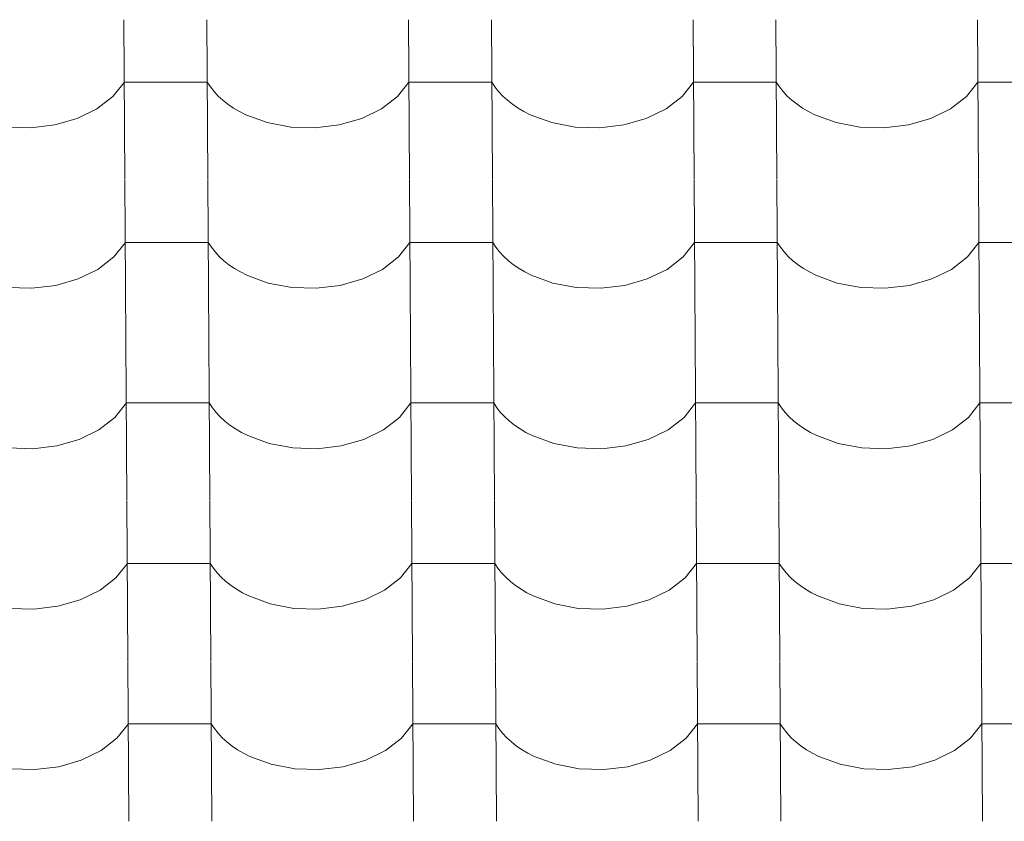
# Model space of a CAD drawing. Header units: millimetres. Extents: x -29001 to 109416, y -1251 to 13451.
# Tile 84 of 163: x -13307 to -12736, y 9963 to 10427. Entities that reach past the tile are written whole.
import ezdxf

# ---------------------------------------------------------------- set-up
doc = ezdxf.new("R2010")
doc.units = ezdxf.units.MM
doc.header["$MEASUREMENT"] = 0
doc.layers.add('POHLED JIŽNÍ_1_Konstrukce - nosné', color=7, linetype='Continuous')
doc.layers.add('POHLED JIŽNÍ_1_Nové_Výplně - Povrchové', color=7, linetype='Continuous')

# ---------------------------------------------------------------- blocks, each defined once
blk = doc.blocks.new('*X1', base_point=(-31394.74, -25864.88))
at = {"layer": 'POHLED JIŽNÍ_1_Nové_Výplně - Povrchové', "color": 21, "linetype": 'Continuous', "lineweight": 20, "true_color": 0xffaaaa}
for p, q in [((-13246.47, 10427.24), (-13245.89, 10334.56)), ((-13198.44, 10427.24), (-13197.86, 10334.56)), ((-13081.48, 10427.24), (-13080.9, 10334.56)), ((-13033.44, 10427.24), (-13032.86, 10334.56)), ((-12916.48, 10427.24), (-12915.9, 10334.56)), ((-12868.44, 10427.24), (-12867.86, 10334.56)), ((-12751.48, 10427.24), (-12750.9, 10334.56)), ((-13252.86, 10382.7), (-13246.25, 10391.08)), ((-13222.23, 10391.08), (-13246.25, 10391.08)), ((-13198.21, 10391.08), (-13222.23, 10391.08)), ((-13198.21, 10391.08), (-13196.37, 10388.29)), ((-13196.37, 10388.29), (-13194.23, 10385.59)), ((-13087.87, 10382.7), (-13081.25, 10391.08)), ((-13057.23, 10391.08), (-13081.25, 10391.08)), ((-13033.22, 10391.08), (-13057.23, 10391.08)), ((-13033.22, 10391.08), (-13031.37, 10388.29)), ((-13031.37, 10388.29), (-13029.24, 10385.59)), ((-12922.87, 10382.7), (-12916.25, 10391.08)), ((-12892.24, 10391.08), (-12916.25, 10391.08)), ((-12868.22, 10391.08), (-12892.24, 10391.08)), ((-12868.22, 10391.08), (-12866.38, 10388.29)), ((-12866.38, 10388.29), (-12864.24, 10385.59)), ((-12757.87, 10382.7), (-12751.26, 10391.08)), ((-12727.24, 10391.08), (-12751.26, 10391.08)), ((-13262.13, 10375.52), (-13252.86, 10382.7)), ((-13194.23, 10385.59), (-13191.81, 10383)), ((-13191.81, 10383), (-13189.11, 10380.54)), ((-13097.13, 10375.52), (-13087.87, 10382.7)), ((-13029.24, 10385.59), (-13026.81, 10383)), ((-13026.81, 10383), (-13024.12, 10380.54)), ((-12932.13, 10375.52), (-12922.87, 10382.7)), ((-12864.24, 10385.59), (-12861.81, 10383)), ((-12861.81, 10383), (-12859.12, 10380.54)), ((-12767.14, 10375.52), (-12757.87, 10382.7)), ((-13273.57, 10369.93), (-13262.13, 10375.52)), ((-13189.11, 10380.54), (-13186.16, 10378.21)), ((-13186.16, 10378.21), (-13182.96, 10376.04)), ((-13182.96, 10376.04), (-13179.54, 10374.02)), ((-13108.57, 10369.93), (-13097.13, 10375.52)), ((-13024.12, 10380.54), (-13021.16, 10378.21)), ((-13021.16, 10378.21), (-13017.96, 10376.04)), ((-13017.96, 10376.04), (-13014.54, 10374.02)), ((-12943.58, 10369.93), (-12932.13, 10375.52)), ((-12859.12, 10380.54), (-12856.16, 10378.21)), ((-12856.16, 10378.21), (-12852.97, 10376.04)), ((-12852.97, 10376.04), (-12849.54, 10374.02)), ((-12778.58, 10369.93), (-12767.14, 10375.52)), ((-13286.61, 10366.21), (-13273.57, 10369.93)), ((-13179.54, 10374.02), (-13175.9, 10372.17)), ((-13175.9, 10372.17), (-13163.43, 10367.6)), ((-13121.61, 10366.21), (-13108.57, 10369.93)), ((-13014.54, 10374.02), (-13010.9, 10372.17)), ((-13010.9, 10372.17), (-12998.43, 10367.6)), ((-12956.61, 10366.21), (-12943.58, 10369.93)), ((-12849.54, 10374.02), (-12845.91, 10372.17)), ((-12845.91, 10372.17), (-12833.44, 10367.6)), ((-12791.61, 10366.21), (-12778.58, 10369.93)), ((-13314.75, 10365.01), (-13300.57, 10364.54)), ((-13300.57, 10364.54), (-13286.61, 10366.21)), ((-13163.43, 10367.6), (-13149.75, 10365.01)), ((-13149.75, 10365.01), (-13135.57, 10364.54)), ((-13135.57, 10364.54), (-13121.61, 10366.21)), ((-12998.43, 10367.6), (-12984.76, 10365.01)), ((-12984.76, 10365.01), (-12970.58, 10364.54)), ((-12970.58, 10364.54), (-12956.61, 10366.21)), ((-12833.44, 10367.6), (-12819.76, 10365.01)), ((-12819.76, 10365.01), (-12805.58, 10364.54)), ((-12805.58, 10364.54), (-12791.61, 10366.21)), ((-13245.89, 10334.23), (-13245.31, 10241.55)), ((-13197.86, 10334.23), (-13197.28, 10241.55)), ((-13080.89, 10334.23), (-13080.32, 10241.55)), ((-13032.86, 10334.23), (-13032.28, 10241.55)), ((-12915.9, 10334.23), (-12915.32, 10241.55)), ((-12867.86, 10334.23), (-12867.28, 10241.55)), ((-12750.9, 10334.23), (-12750.32, 10241.55)), ((-13252.28, 10289.69), (-13245.67, 10298.07)), ((-13221.65, 10298.07), (-13245.67, 10298.07)), ((-13197.63, 10298.07), (-13221.65, 10298.07)), ((-13197.63, 10298.07), (-13195.79, 10295.28)), ((-13195.79, 10295.28), (-13193.65, 10292.58)), ((-13087.28, 10289.69), (-13080.67, 10298.07)), ((-13056.65, 10298.07), (-13080.67, 10298.07)), ((-13032.63, 10298.07), (-13056.65, 10298.07)), ((-13032.63, 10298.07), (-13030.79, 10295.28)), ((-13030.79, 10295.28), (-13028.65, 10292.58)), ((-12922.29, 10289.69), (-12915.67, 10298.07)), ((-12891.65, 10298.07), (-12915.67, 10298.07)), ((-12867.64, 10298.07), (-12891.65, 10298.07)), ((-12867.64, 10298.07), (-12865.8, 10295.28)), ((-12865.8, 10295.28), (-12863.66, 10292.58)), ((-12757.29, 10289.69), (-12750.67, 10298.07)), ((-12726.66, 10298.07), (-12750.67, 10298.07)), ((-13261.55, 10282.51), (-13252.28, 10289.69)), ((-13193.65, 10292.58), (-13191.23, 10290)), ((-13191.23, 10290), (-13188.53, 10287.53)), ((-13096.55, 10282.51), (-13087.28, 10289.69)), ((-13028.65, 10292.58), (-13026.23, 10290)), ((-13026.23, 10290), (-13023.53, 10287.53)), ((-12931.55, 10282.51), (-12922.29, 10289.69)), ((-12863.66, 10292.58), (-12861.23, 10290)), ((-12861.23, 10290), (-12858.54, 10287.53)), ((-12766.55, 10282.51), (-12757.29, 10289.69)), ((-13188.53, 10287.53), (-13185.58, 10285.2)), ((-13185.58, 10285.2), (-13182.38, 10283.03)), ((-13023.53, 10287.53), (-13020.58, 10285.2)), ((-13020.58, 10285.2), (-13017.38, 10283.03)), ((-12858.54, 10287.53), (-12855.58, 10285.2)), ((-12855.58, 10285.2), (-12852.38, 10283.03)), ((-13272.99, 10276.92), (-13261.55, 10282.51)), ((-13182.38, 10283.03), (-13178.95, 10281.01)), ((-13178.95, 10281.01), (-13175.32, 10279.16)), ((-13175.32, 10279.16), (-13162.85, 10274.59)), ((-13107.99, 10276.92), (-13096.55, 10282.51)), ((-13017.38, 10283.03), (-13013.96, 10281.01)), ((-13013.96, 10281.01), (-13010.32, 10279.16)), ((-13010.32, 10279.16), (-12997.85, 10274.59)), ((-12942.99, 10276.92), (-12931.55, 10282.51)), ((-12852.38, 10283.03), (-12848.96, 10281.01)), ((-12848.96, 10281.01), (-12845.33, 10279.16)), ((-12845.33, 10279.16), (-12832.85, 10274.59)), ((-12778, 10276.92), (-12766.55, 10282.51)), ((-13299.99, 10271.53), (-13286.02, 10273.2)), ((-13286.02, 10273.2), (-13272.99, 10276.92)), ((-13162.85, 10274.59), (-13149.17, 10272)), ((-13134.99, 10271.53), (-13121.03, 10273.2)), ((-13121.03, 10273.2), (-13107.99, 10276.92)), ((-12997.85, 10274.59), (-12984.18, 10272)), ((-12969.99, 10271.53), (-12956.03, 10273.2)), ((-12956.03, 10273.2), (-12942.99, 10276.92)), ((-12832.85, 10274.59), (-12819.18, 10272)), ((-12805, 10271.53), (-12791.03, 10273.2)), ((-12791.03, 10273.2), (-12778, 10276.92)), ((-13314.17, 10272), (-13299.99, 10271.53)), ((-13149.17, 10272), (-13134.99, 10271.53)), ((-12984.18, 10272), (-12969.99, 10271.53)), ((-12819.18, 10272), (-12805, 10271.53)), ((-13245.31, 10241.22), (-13244.73, 10148.54)), ((-13197.28, 10241.22), (-13196.7, 10148.54)), ((-13080.31, 10241.22), (-13079.73, 10148.54)), ((-13032.28, 10241.22), (-13031.7, 10148.54)), ((-12915.32, 10241.22), (-12914.74, 10148.54)), ((-12867.28, 10241.22), (-12866.7, 10148.54)), ((-12750.32, 10241.22), (-12749.74, 10148.54)), ((-13251.7, 10196.68), (-13245.08, 10205.06)), ((-13221.07, 10205.06), (-13245.08, 10205.06)), ((-13197.05, 10205.06), (-13221.07, 10205.06)), ((-13197.05, 10205.06), (-13195.21, 10202.27)), ((-13086.7, 10196.68), (-13080.09, 10205.06)), ((-13056.07, 10205.06), (-13080.09, 10205.06)), ((-13032.05, 10205.06), (-13056.07, 10205.06)), ((-13032.05, 10205.06), (-13030.21, 10202.27)), ((-12921.71, 10196.68), (-12915.09, 10205.06)), ((-12891.07, 10205.06), (-12915.09, 10205.06)), ((-12867.06, 10205.06), (-12891.07, 10205.06)), ((-12867.06, 10205.06), (-12865.21, 10202.27)), ((-12756.71, 10196.68), (-12750.09, 10205.06)), ((-12726.08, 10205.06), (-12750.09, 10205.06)), ((-13195.21, 10202.27), (-13193.07, 10199.57)), ((-13193.07, 10199.57), (-13190.65, 10196.99)), ((-13030.21, 10202.27), (-13028.07, 10199.57)), ((-13028.07, 10199.57), (-13025.65, 10196.99)), ((-12865.21, 10202.27), (-12863.08, 10199.57)), ((-12863.08, 10199.57), (-12860.65, 10196.99)), ((-13260.97, 10189.51), (-13251.7, 10196.68)), ((-13190.65, 10196.99), (-13187.95, 10194.52)), ((-13187.95, 10194.52), (-13185, 10192.2)), ((-13095.97, 10189.51), (-13086.7, 10196.68)), ((-13025.65, 10196.99), (-13022.95, 10194.52)), ((-13022.95, 10194.52), (-13020, 10192.2)), ((-12930.97, 10189.51), (-12921.71, 10196.68)), ((-12860.65, 10196.99), (-12857.96, 10194.52)), ((-12857.96, 10194.52), (-12855, 10192.2)), ((-12765.97, 10189.51), (-12756.71, 10196.68)), ((-13272.41, 10183.91), (-13260.97, 10189.51)), ((-13185, 10192.2), (-13181.8, 10190.02)), ((-13181.8, 10190.02), (-13178.37, 10188)), ((-13178.37, 10188), (-13174.74, 10186.15)), ((-13107.41, 10183.91), (-13095.97, 10189.51)), ((-13020, 10192.2), (-13016.8, 10190.02)), ((-13016.8, 10190.02), (-13013.37, 10188)), ((-13013.37, 10188), (-13009.74, 10186.15)), ((-12942.41, 10183.91), (-12930.97, 10189.51)), ((-12855, 10192.2), (-12851.8, 10190.02)), ((-12851.8, 10190.02), (-12848.38, 10188)), ((-12848.38, 10188), (-12844.74, 10186.15)), ((-12777.41, 10183.91), (-12765.97, 10189.51)), ((-13285.44, 10180.19), (-13272.41, 10183.91)), ((-13174.74, 10186.15), (-13162.27, 10181.58)), ((-13162.27, 10181.58), (-13148.59, 10178.99)), ((-13120.45, 10180.19), (-13107.41, 10183.91)), ((-13009.74, 10186.15), (-12997.27, 10181.58)), ((-12997.27, 10181.58), (-12983.59, 10178.99)), ((-12955.45, 10180.19), (-12942.41, 10183.91)), ((-12844.74, 10186.15), (-12832.27, 10181.58)), ((-12832.27, 10181.58), (-12818.6, 10178.99)), ((-12790.45, 10180.19), (-12777.41, 10183.91)), ((-13313.59, 10178.99), (-13299.41, 10178.52)), ((-13299.41, 10178.52), (-13285.44, 10180.19)), ((-13148.59, 10178.99), (-13134.41, 10178.52)), ((-13134.41, 10178.52), (-13120.45, 10180.19)), ((-12983.59, 10178.99), (-12969.41, 10178.52)), ((-12969.41, 10178.52), (-12955.45, 10180.19)), ((-12818.6, 10178.99), (-12804.42, 10178.52)), ((-12804.42, 10178.52), (-12790.45, 10180.19)), ((-13244.73, 10148.21), (-13244.15, 10055.54)), ((-13196.69, 10148.21), (-13196.12, 10055.54)), ((-13079.73, 10148.21), (-13079.15, 10055.54)), ((-13031.7, 10148.21), (-13031.12, 10055.54)), ((-12914.73, 10148.21), (-12914.15, 10055.54)), ((-12866.7, 10148.21), (-12866.12, 10055.54)), ((-12749.74, 10148.21), (-12749.16, 10055.54)), ((-13251.12, 10103.67), (-13244.5, 10112.05)), ((-13220.49, 10112.05), (-13244.5, 10112.05)), ((-13196.47, 10112.05), (-13220.49, 10112.05)), ((-13196.47, 10112.05), (-13194.63, 10109.26)), ((-13194.63, 10109.26), (-13192.49, 10106.56)), ((-13086.12, 10103.67), (-13079.51, 10112.05)), ((-13055.49, 10112.05), (-13079.51, 10112.05)), ((-13031.47, 10112.05), (-13055.49, 10112.05)), ((-13031.47, 10112.05), (-13029.63, 10109.26)), ((-13029.63, 10109.26), (-13027.49, 10106.56)), ((-12921.12, 10103.67), (-12914.51, 10112.05)), ((-12890.49, 10112.05), (-12914.51, 10112.05)), ((-12866.47, 10112.05), (-12890.49, 10112.05)), ((-12866.47, 10112.05), (-12864.63, 10109.26)), ((-12864.63, 10109.26), (-12862.49, 10106.56)), ((-12756.13, 10103.67), (-12749.51, 10112.05)), ((-12725.49, 10112.05), (-12749.51, 10112.05)), ((-13260.38, 10096.5), (-13251.12, 10103.67)), ((-13192.49, 10106.56), (-13190.07, 10103.98)), ((-13190.07, 10103.98), (-13187.37, 10101.51)), ((-13187.37, 10101.51), (-13184.41, 10099.19)), ((-13095.39, 10096.5), (-13086.12, 10103.67)), ((-13027.49, 10106.56), (-13025.07, 10103.98)), ((-13025.07, 10103.98), (-13022.37, 10101.51)), ((-13022.37, 10101.51), (-13019.42, 10099.19)), ((-12930.39, 10096.5), (-12921.12, 10103.67)), ((-12862.49, 10106.56), (-12860.07, 10103.98)), ((-12860.07, 10103.98), (-12857.37, 10101.51)), ((-12857.37, 10101.51), (-12854.42, 10099.19)), ((-12765.39, 10096.5), (-12756.13, 10103.67)), ((-13271.83, 10090.91), (-13260.38, 10096.5)), ((-13184.41, 10099.19), (-13181.22, 10097.01)), ((-13181.22, 10097.01), (-13177.79, 10094.99)), ((-13106.83, 10090.91), (-13095.39, 10096.5)), ((-13019.42, 10099.19), (-13016.22, 10097.01)), ((-13016.22, 10097.01), (-13012.79, 10094.99)), ((-12941.83, 10090.91), (-12930.39, 10096.5)), ((-12854.42, 10099.19), (-12851.22, 10097.01)), ((-12851.22, 10097.01), (-12847.8, 10094.99)), ((-12776.83, 10090.91), (-12765.39, 10096.5)), ((-13284.86, 10087.18), (-13271.83, 10090.91)), ((-13177.79, 10094.99), (-13174.16, 10093.14)), ((-13174.16, 10093.14), (-13161.69, 10088.57)), ((-13119.86, 10087.18), (-13106.83, 10090.91)), ((-13012.79, 10094.99), (-13009.16, 10093.14)), ((-13009.16, 10093.14), (-12996.69, 10088.57)), ((-12954.87, 10087.18), (-12941.83, 10090.91)), ((-12847.8, 10094.99), (-12844.16, 10093.14)), ((-12844.16, 10093.14), (-12831.69, 10088.57)), ((-12789.87, 10087.18), (-12776.83, 10090.91)), ((-13313.01, 10085.98), (-13298.83, 10085.51)), ((-13298.83, 10085.51), (-13284.86, 10087.18)), ((-13161.69, 10088.57), (-13148.01, 10085.98)), ((-13148.01, 10085.98), (-13133.83, 10085.51)), ((-13133.83, 10085.51), (-13119.86, 10087.18)), ((-12996.69, 10088.57), (-12983.01, 10085.98)), ((-12983.01, 10085.98), (-12968.83, 10085.51)), ((-12968.83, 10085.51), (-12954.87, 10087.18)), ((-12831.69, 10088.57), (-12818.02, 10085.98)), ((-12818.02, 10085.98), (-12803.83, 10085.51)), ((-12803.83, 10085.51), (-12789.87, 10087.18)), ((-13244.15, 10055.2), (-13243.57, 9962.53)), ((-13196.11, 10055.2), (-13195.53, 9962.53)), ((-13079.15, 10055.2), (-13078.57, 9962.53)), ((-13031.12, 10055.2), (-13030.54, 9962.53)), ((-12914.15, 10055.2), (-12913.57, 9962.53)), ((-12866.12, 10055.2), (-12865.54, 9962.53)), ((-12749.16, 10055.2), (-12748.58, 9962.53)), ((-13250.54, 10010.66), (-13243.92, 10019.04)), ((-13219.9, 10019.04), (-13243.92, 10019.04)), ((-13195.89, 10019.04), (-13219.9, 10019.04)), ((-13195.89, 10019.04), (-13194.05, 10016.25)), ((-13194.05, 10016.25), (-13191.91, 10013.56)), ((-13085.54, 10010.66), (-13078.92, 10019.04)), ((-13054.91, 10019.04), (-13078.92, 10019.04)), ((-13030.89, 10019.04), (-13054.91, 10019.04)), ((-13030.89, 10019.04), (-13029.05, 10016.25)), ((-13029.05, 10016.25), (-13026.91, 10013.56)), ((-12920.54, 10010.66), (-12913.93, 10019.04)), ((-12889.91, 10019.04), (-12913.93, 10019.04)), ((-12865.89, 10019.04), (-12889.91, 10019.04)), ((-12865.89, 10019.04), (-12864.05, 10016.25)), ((-12864.05, 10016.25), (-12861.91, 10013.56)), ((-12755.54, 10010.66), (-12748.93, 10019.04)), ((-12724.91, 10019.04), (-12748.93, 10019.04)), ((-13259.8, 10003.49), (-13250.54, 10010.66)), ((-13191.91, 10013.56), (-13189.48, 10010.97)), ((-13189.48, 10010.97), (-13186.79, 10008.5)), ((-13094.8, 10003.49), (-13085.54, 10010.66)), ((-13026.91, 10013.56), (-13024.49, 10010.97)), ((-13024.49, 10010.97), (-13021.79, 10008.5)), ((-12929.81, 10003.49), (-12920.54, 10010.66)), ((-12861.91, 10013.56), (-12859.49, 10010.97)), ((-12859.49, 10010.97), (-12856.79, 10008.5)), ((-12764.81, 10003.49), (-12755.54, 10010.66)), ((-13186.79, 10008.5), (-13183.83, 10006.18)), ((-13183.83, 10006.18), (-13180.63, 10004)), ((-13180.63, 10004), (-13177.21, 10001.98)), ((-13021.79, 10008.5), (-13018.83, 10006.18)), ((-13018.83, 10006.18), (-13015.64, 10004)), ((-13015.64, 10004), (-13012.21, 10001.98)), ((-12856.79, 10008.5), (-12853.84, 10006.18)), ((-12853.84, 10006.18), (-12850.64, 10004)), ((-12850.64, 10004), (-12847.21, 10001.98)), ((-13271.24, 9997.9), (-13259.8, 10003.49)), ((-13177.21, 10001.98), (-13173.58, 10000.13)), ((-13173.58, 10000.13), (-13161.1, 9995.56)), ((-13106.25, 9997.9), (-13094.8, 10003.49)), ((-13012.21, 10001.98), (-13008.58, 10000.13)), ((-13008.58, 10000.13), (-12996.11, 9995.56)), ((-12941.25, 9997.9), (-12929.81, 10003.49)), ((-12847.21, 10001.98), (-12843.58, 10000.13)), ((-12843.58, 10000.13), (-12831.11, 9995.56)), ((-12776.25, 9997.9), (-12764.81, 10003.49)), ((-13312.43, 9992.97), (-13298.24, 9992.5)), ((-13298.24, 9992.5), (-13284.28, 9994.17)), ((-13284.28, 9994.17), (-13271.24, 9997.9)), ((-13161.1, 9995.56), (-13147.43, 9992.97)), ((-13147.43, 9992.97), (-13133.25, 9992.5)), ((-13133.25, 9992.5), (-13119.28, 9994.17)), ((-13119.28, 9994.17), (-13106.25, 9997.9)), ((-12996.11, 9995.56), (-12982.43, 9992.97)), ((-12982.43, 9992.97), (-12968.25, 9992.5)), ((-12968.25, 9992.5), (-12954.28, 9994.17)), ((-12954.28, 9994.17), (-12941.25, 9997.9)), ((-12831.11, 9995.56), (-12817.43, 9992.97)), ((-12817.43, 9992.97), (-12803.25, 9992.5)), ((-12803.25, 9992.5), (-12789.29, 9994.17)), ((-12789.29, 9994.17), (-12776.25, 9997.9))]:
    blk.add_line(p, q, dxfattribs=at)

msp = doc.modelspace()

# ---------------------------------------------------------------- block references
at = {"layer": 'POHLED JIŽNÍ_1_Konstrukce - nosné', "color": 9, "linetype": 'Continuous', "lineweight": 13}
msp.add_blockref('*X1', (-31394.74, -25864.88), dxfattribs=at)

doc.saveas('drawing.dxf')
